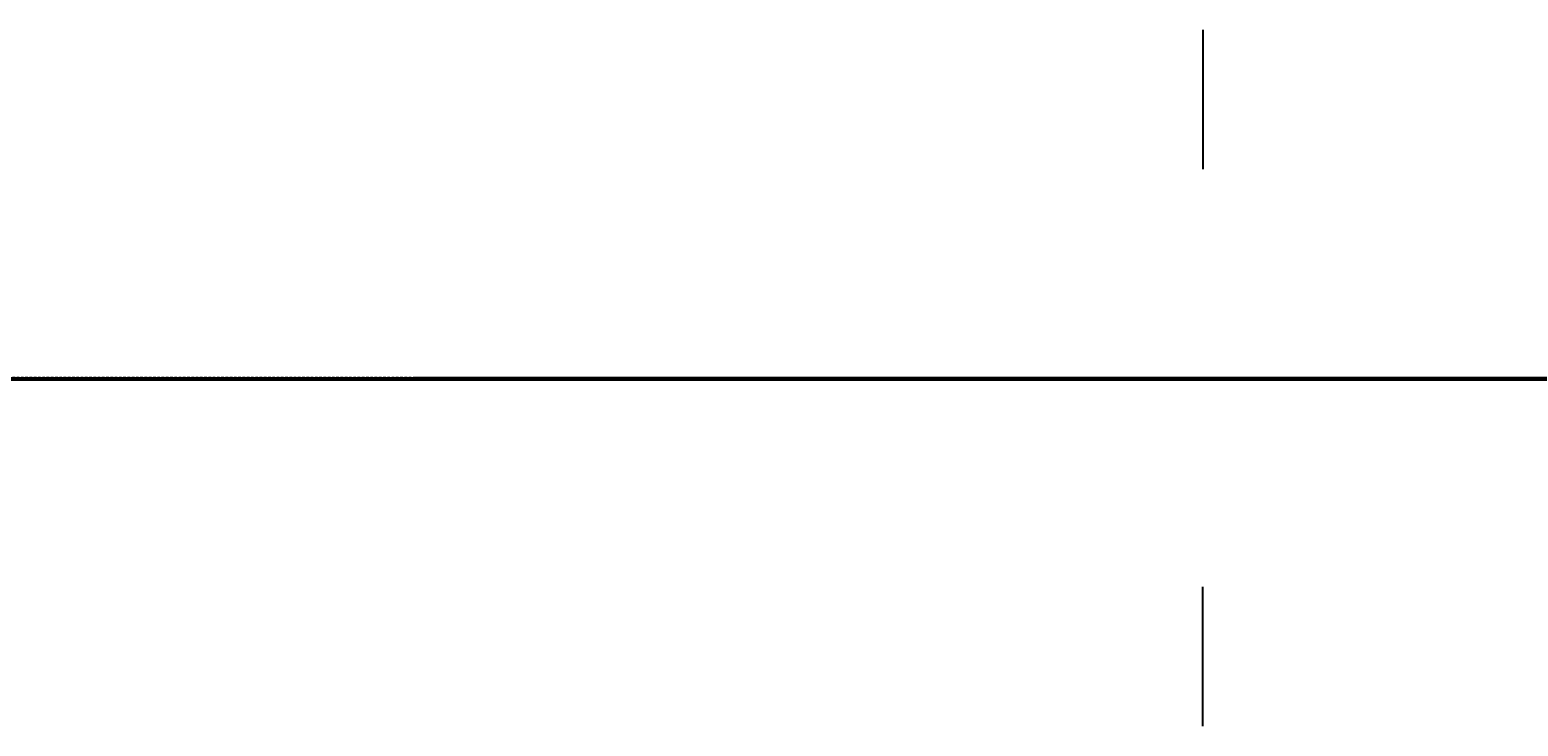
# Model space of a CAD drawing. Header units: millimetres. Extents: x -12354389001 to 271431, y -126469 to 48347.
# Tile 10 of 79: x -12348621644 to -12348264560, y -125932 to 41222. Entities that reach past the tile are written whole.
import ezdxf
from ezdxf.enums import TextEntityAlignment as Align

# ---------------------------------------------------------------- set-up
doc = ezdxf.new("R2010")
doc.units = ezdxf.units.MM
for name, pattern in [('1', [0]), ('11', [6, 5, -1]), ('12', [3, 1, -1, 0, -1]), ('4', [5, 3, -2]), ('BGS', [10, 0, 10])]:
    doc.linetypes.add(name, pattern=pattern)
doc.layers.get('0').update_dxf_attribs({"lineweight": 9})
doc.layers.add('00 opisy', color=7, linetype='Continuous', lineweight=25)
doc.layers.add('EBUPP', color=7, linetype='1', lineweight=30)
for name, color, linetype in [('EADOD', 7, 'Continuous'), ('EADTD', 7, 'Continuous'), ('EDZPD', 3, '1'), ('SDROK', 7, 'Continuous'), ('SDRPK', 7, '1'), ('SZNPM', 7, 'Continuous'), ('SZOPO', 7, 'BGS'), ('SZZPZ', 102, 'Continuous'), ('UCCOA', 6, 'Continuous'), ('UCCOO', 6, 'Continuous'), ('UCCPA', 6, '1'), ('UCCPOR', 6, '1'), ('UCCTO', 6, 'Continuous'), ('UEEOA', 1, 'Continuous'), ('UEEOO', 1, 'Continuous'), ('UEEPA', 1, '1'), ('UEEPON', 1, '1'), ('UEETO', 1, 'Continuous'), ('UGGPOR', 2, '1'), ('UKKOA', 7, 'Continuous'), ('UKKOO', 1, 'Continuous'), ('UKKPA', 1, '1'), ('UKKPB', 1, '1'), ('UKKTO', 1, 'Continuous'), ('UTTOA', 7, 'Continuous'), ('UTTOO', 2, 'Continuous'), ('UTTPA', 1, '1'), ('UTTPO', 1, '1'), ('UTTTO', 2, 'Continuous'), ('UWWOA', 5, 'Continuous'), ('UWWOO', 5, 'Continuous'), ('UWWPA', 5, '1'), ('UWWPO', 5, '4'), ('UWWTO', 5, 'Continuous'), ('WUKOS', 7, 'Continuous'), ('WUKPS', 7, '1'), ('ZAKRES', 2, '1')]:
    doc.layers.add(name, color=color, linetype=linetype)
doc.styles.get("Standard").update_dxf_attribs({"font": 'arial.ttf'})

# ---------------------------------------------------------------- blocks, each defined once
blk = doc.blocks.new('GRO')
blk.add_circle((0, 0), 0.09)
blk = doc.blocks.new('OSP')
for radius in [1, 0.072]:
    blk.add_circle((0, 0), radius)
blk = doc.blocks.new('DLI')
blk.add_circle((0, 0), 0.09)
for centre, start, end in [((0, 0.750093), 30.14144, 149.85856), ((-0.713298, 0.231779), 102.145781, 221.858708), ((0.713298, 0.231779), 318.141292, 77.854219), ((-0.440797, -0.606751), 174.149498, 293.852913), ((0.440797, -0.606751), 246.147087, 5.850502)]:
    blk.add_arc(centre, 0.75, start, end)
blk = doc.blocks.new('DIG')
for p, q in [((-0.6024, 0.1875), (-0.9874, 1.3242)), ((-0.9874, 1.3242), (-0.0078, 0.6309)), ((-0.0078, 0.6309), (0.9542, 1.3483)), ((0.9542, 1.3483), (0.5976, 0.2024)), ((-1.5645, -0.5299), (-0.6024, 0.1875)), ((0.5976, 0.2024), (1.5772, -0.4909)), ((0.3772, -0.5058), (0.0205, -1.6517)), ((1.5772, -0.4909), (0.3772, -0.5058)), ((-0.3645, -0.515), (-1.5645, -0.5299)), ((0.0205, -1.6517), (-0.3645, -0.515))]:
    blk.add_line(p, q)
blk.add_circle((0, 0), 0.09)
blk = doc.blocks.new('TRA')
for p, q in [((-5.5, 2.7539), (-5.5, 1.7539)), ((-4.5, 2.7539), (-4.5, 1.7539)), ((4.5, 2.7539), (4.5, 1.7539)), ((5.5, 2.7539), (5.5, 1.7539)), ((-0.5, -2.2461), (-0.5, -3.2461)), ((0.5, -2.2461), (0.5, -3.2461))]:
    blk.add_line(p, q)
blk = doc.blocks.new('WLZ')
blk.add_circle((0, 0), 0.4)
blk = doc.blocks.new('PNN')
for p, q in [((5.2, 0), (4.0686, 1.1314)), ((1.2, 0), (9.2, 0)), ((5.2, 0), (4.0686, -1.1314))]:
    blk.add_line(p, q)
blk = doc.blocks.new('SLS')
blk.add_circle((0, 0), 0.35)
blk = doc.blocks.new('LAT')
for p, q in [((0, 1.2), (0, 2)), ((-2, 0), (-1.2, 0)), ((1.2, 0), (2, 0)), ((0, -1.2), (0, -2))]:
    blk.add_line(p, q)
blk = doc.blocks.new('STE')
for p, q in [((-1, 0.5), (-1, -0.5)), ((1, 0.5), (1, -0.5)), ((-1, 0), (1, 0))]:
    blk.add_line(p, q)
blk = doc.blocks.new('KRA')
for p, q in [((-0.75, -0.3571), (-0.75, 0.3571)), ((-0.75, 0.3571), (0.75, 0.3571)), ((-0.25, -0.3571), (-0.25, 0.3571)), ((0.25, -0.3571), (0.25, 0.3571)), ((0.75, 0.3571), (0.75, -0.3571)), ((0.75, -0.3571), (-0.75, -0.3571))]:
    blk.add_line(p, q)
blk = doc.blocks.new('PLT')
for p, q in [((6, 0), (4.8686, 1.1314)), ((1.2, 0), (9.2, 0)), ((4.6, 0), (3.4686, -1.1314))]:
    blk.add_line(p, q)
blk = doc.blocks.new('WLD')
for p, q in [((0.75, 0.5), (-0.75, 0.5)), ((-0.75, 0.5), (-0.75, -0.5)), ((0.75, -0.5), (0.75, 0.5)), ((-0.75, -0.5), (0.75, -0.5))]:
    blk.add_line(p, q)
blk = doc.blocks.new('ZAS')
for p, q in [((0.25, 0.25), (-0.25, 0.25)), ((-0.25, 0.25), (-0.25, -0.25)), ((0.25, -0.25), (0.25, 0.25)), ((-0.25, -0.25), (0.25, -0.25))]:
    blk.add_line(p, q)
blk = doc.blocks.new('WSP')
blk.add_circle((0, 0), 0.09)
blk = doc.blocks.new('Wrocławska 82')
at = {"layer": 'EBUPP', "linetype": '1'}
for p, q in [((-295498.4, 34080.08), (-295492.56, 34096.33)), ((-295500.26, 34088.07), (-295507.76, 34090.98)), ((-295504.64, 34076.79), (-295500.26, 34088.07)), ((-295485.14, 34075.32), (-295498.4, 34080.08)), ((-295509.91, 34078.84), (-295504.64, 34076.79)), ((-295508.24, 34053.33), (-295504.62, 34063.02)), ((-295504.62, 34063.02), (-295486.59, 34056.27)), ((-295499.32, 34050.49), (-295504.09, 34037.76)), ((-295490.05, 34047.02), (-295499.32, 34050.49)), ((-295504.09, 34037.76), (-295500.73, 34036.5)), ((-295500.73, 34036.5), (-295503.97, 34027.85)), ((-295503.97, 34027.85), (-295507.19, 34029.06)), ((-295511.66, 34017.1), (-295502.24, 34013.57)), ((-295502.24, 34013.57), (-295505.78, 34004.13)), ((-295498.13, 33960.87), (-295494.46, 33970.88)), ((-295493.32, 33959.11), (-295498.13, 33960.87)), ((-295507.97, 33919.06), (-295493.32, 33959.11)), ((-295492.05, 33931.26), (-295497.91, 33915.22)), ((-295497.91, 33915.22), (-295492.85, 33913.37)), ((-295496.47, 33903.48), (-295516.58, 33910.83)), ((-295499.36, 33809.46), (-295479.54, 33863.94)), ((-295508.63, 33861.12), (-295497.35, 33856.96)), ((-295497.35, 33856.96), (-295499.94, 33849.94)), ((-295501.35, 33850.46), (-295508.33, 33831.53)), ((-295499.94, 33849.94), (-295501.35, 33850.46)), ((-295498.57, 33809.64), (-295498.72, 33809.23)), ((-295494.88, 33808.27), (-295498.57, 33809.64)), ((-295498.72, 33809.23), (-295499.36, 33809.46)), ((-295511.42, 33777.7), (-295435.98, 33750)), ((-295517.29, 33761.71), (-295485.4, 33750)), ((-295508.62, 33747.21), (-295504.17, 33744.78)), ((-295504.17, 33744.78), (-295506.41, 33740.67))]:
    blk.add_line(p, q, dxfattribs=at)
at = {"layer": 'EDZPD', "linetype": '1'}
for p, q in [((-295498.94, 34186.22), (-295505.9, 34167.69)), ((-295498.94, 34186.22), (-295479.51, 34183.77)), ((-295492.64, 34149.59), (-295500.98, 34127.69)), ((-295500.98, 34127.69), (-295507.42, 34110.54)), ((-295523.59, 33757.19), (-295504.54, 33750)), ((-295504.54, 33750), (-295471.7, 33737.6))]:
    blk.add_line(p, q, dxfattribs=at)
at = {"layer": 'SDROK'}
blk.add_line((-295496.6984, 34131.1933), (-295493.767, 34131.1933), dxfattribs=at)
at = {"layer": 'SDRPK', "linetype": '4'}
for p, q in [((-295501.79, 34195.62), (-295487.19, 34196.91)), ((-295502.37, 34182.86), (-295511.32, 34185.33)), ((-295494.32, 34184.93), (-295502.37, 34182.86)), ((-295496.75, 34087.29), (-295493.42, 34096.5)), ((-295498.74, 34084.48), (-295497.62, 34087.6)), ((-295497.62, 34087.6), (-295495.92, 34086.99)), ((-295498.1, 34084.78), (-295497.32, 34086.96)), ((-295497.32, 34086.96), (-295496.09, 34086.51)), ((-295496.87, 34084.34), (-295498.1, 34084.78)), ((-295497.04, 34083.87), (-295498.74, 34084.48)), ((-295499.46, 34080.27), (-295497.91, 34084.13)), ((-295499.46, 34079.68), (-295490.39, 34076.27)), ((-295503.51, 34078.6), (-295503.88, 34078.74)), ((-295504.45, 34076.72), (-295503.7, 34078.67)), ((-295504.27, 34076.65), (-295503.51, 34078.6)), ((-295504.64, 34076.79), (-295504.27, 34076.65)), ((-295506.49, 34069.57), (-295495.7, 34065.57)), ((-295495.7, 34065.57), (-295497.28, 34061.4)), ((-295505.15, 34063.95), (-295497.65, 34061.14)), ((-295497.89, 34060.5), (-295497.52, 34061.49)), ((-295497.52, 34061.49), (-295495.74, 34060.82)), ((-295497.71, 34060.99), (-295495.92, 34060.32)), ((-295498.95, 34049.5), (-295503.15, 34038.06)), ((-295489.67, 34045.97), (-295498.95, 34049.5)), ((-295503.15, 34038.06), (-295499.93, 34036.88)), ((-295499.93, 34036.88), (-295501.96, 34031.23)), ((-295501.2, 34030.93), (-295502.62, 34031.46)), ((-295501.79, 34030.64), (-295502.76, 34031.07)), ((-295502.33, 34027.92), (-295501.2, 34030.93)), ((-295495.28, 34028.69), (-295501.2, 34030.94)), ((-295502.56, 34028.58), (-295501.79, 34030.64)), ((-295502.56, 34028.58), (-295503.51, 34028.99)), ((-295503.74, 34028.45), (-295502.33, 34027.92)), ((-295502.35, 34027.77), (-295489.74, 34023.04)), ((-295497.78, 34025.21), (-295504.05, 34027.59)), ((-295497.42, 34023.73), (-295497.78, 34025.21)), ((-295499.37, 34018.58), (-295497.42, 34023.73)), ((-295500.51, 34011.43), (-295496.11, 34023.29)), ((-295506.28, 34000), (-295499.37, 34018.58)), ((-295510.81, 34017.44), (-295501.52, 34013.9)), ((-295501.52, 34013.9), (-295505.42, 34003.27)), ((-295504.73, 34000), (-295500.51, 34011.43)), ((-295508.6, 33989.51), (-295504.73, 34000)), ((-295494.88, 33971.62), (-295499.04, 33960.59)), ((-295499.04, 33960.59), (-295494.13, 33958.82)), ((-295480.17, 33865.18), (-295499.99, 33810.25)), ((-295508.86, 33862.03), (-295496.54, 33857.36)), ((-295496.54, 33857.36), (-295499.61, 33849.31)), ((-295500.95, 33849.85), (-295503.28, 33843.34)), ((-295499.61, 33849.31), (-295500.95, 33849.85)), ((-295503.89, 33843.57), (-295503.27, 33843.34)), ((-295503.58, 33843.45), (-295504.4, 33841.24)), ((-295503.27, 33843.34), (-295504.09, 33841.13)), ((-295504.09, 33841.13), (-295504.71, 33841.36)), ((-295504.09, 33841.13), (-295507.5, 33831.87)), ((-295489.43, 33750.7), (-295518.31, 33761.39))]:
    blk.add_line(p, q, dxfattribs=at)
at = {"layer": 'SDRPK', "linetype": '1'}
for p, q in [((-295494.18, 34182.36), (-295500.4, 34182.16)), ((-295500.4, 34182.16), (-295502.81, 34177.35)), ((-295502.81, 34177.35), (-295496.96, 34172.38)), ((-295497.38, 34171.28), (-295495.15, 34177.17)), ((-295506.4, 34167.32), (-295502.5, 34176.99)), ((-295498.17, 34173.36), (-295504.42, 34156.5)), ((-295501.98, 34158.88), (-295497.38, 34171.28)), ((-295490.33, 34169.83), (-295503.61, 34135.43)), ((-295508.21, 34142.44), (-295501.98, 34158.88)), ((-295504.42, 34156.5), (-295505.16, 34154.53)), ((-295503.61, 34135.43), (-295513.65, 34109.1)), ((-295499.8, 34111.55), (-295499.51, 34112.61)), ((-295499.51, 34112.61), (-295493.82, 34112.61)), ((-295501.1, 34112.41), (-295496.72, 34110.58)), ((-295501.88, 34110.6), (-295501.1, 34112.36)), ((-295497.52, 34108.64), (-295501.88, 34110.6)), ((-295496.72, 34110.58), (-295497.52, 34108.64)), ((-295503.51, 34078.6), (-295496.65, 34096.05)), ((-295496.65, 34096.05), (-295494.15, 34095.21)), ((-295518.11, 34081.51), (-295495.31, 34073.22)), ((-295502.4, 34069.6), (-295511.04, 34072.78)), ((-295489.27, 34064.76), (-295502.4, 34069.6)), ((-295502.33, 34027.92), (-295502.35, 34027.77)), ((-295504.05, 34027.59), (-295503.97, 34027.85)), ((-295503.17, 34000), (-295499.89, 34008.72)), ((-295493.35, 34005.95), (-295499.89, 34008.72)), ((-295497.96, 34005.1), (-295498.42, 34003.8)), ((-295496.49, 34004.58), (-295497.96, 34005.1)), ((-295496.95, 34003.28), (-295496.49, 34004.58)), ((-295498.42, 34003.8), (-295496.95, 34003.28)), ((-295503.18, 33999.99), (-295503.17, 34000)), ((-295496.61, 33997.17), (-295503.18, 33999.99)), ((-295495.57, 34000), (-295500.78, 33985.74)), ((-295500.78, 33985.74), (-295509.14, 33962.95)), ((-295503.66, 33961.47), (-295498.55, 33976.67)), ((-295498.68, 33956.25), (-295504.71, 33939.39)), ((-295494.85, 33954.93), (-295498.67, 33956.24)), ((-295504.71, 33939.39), (-295501.06, 33938.02)), ((-295497.13, 33902.9), (-295505.49, 33906.02)), ((-295509.04, 33904.16), (-295500.96, 33901.11)), ((-295503.79, 33878.11), (-295500.71, 33876.99)), ((-295500.71, 33876.99), (-295480.39, 33869.54)), ((-295501.18, 33804.82), (-295501.5, 33803.81)), ((-295501.5, 33803.81), (-295505.2, 33793.4)), ((-295472.06, 33792.9), (-295501.5, 33803.81)), ((-295501.66, 33717.66), (-295495.03, 33738.82))]:
    blk.add_line(p, q, dxfattribs=at)
at = {"layer": 'SDRPK', "linetype": '11'}
blk.add_line((-295501.8, 33938.23), (-295508.49, 33919.82), dxfattribs=at)
at = {"layer": 'SDRPK', "linetype": '12'}
for p, q in [((-295497.03, 33915.72), (-295491.74, 33930.45)), ((-295491.94, 33913.7), (-295497.03, 33915.72))]:
    blk.add_line(p, q, dxfattribs=at)
at = {"layer": 'SDRPK', "linetype": '1'}
for centre, radius, start, end in [((-295494.8892, 33973.4583), 4.87, 74.89399, 138.73893), ((-295500.9827, 33960.7993), 2.76, 165.93532, 233.87218), ((-295495.9467, 33965.3413), 9.5, 225.46063, 253.34173), ((-295507.3098, 33932.7509), 7.13, 68.6155, 138.01911), ((-295495.3636, 33906.8095), 4.29, 245.68466, 335.49386), ((-295505.0325, 33893.2077), 8.89, 348.85972, 62.73555), ((-295503.744, 33892.7498), 7.54, 269.57461, 350.38178), ((-295504.9068, 33893.4762), 8.34, 253.25224, 277.62587), ((-295505.6395, 33872.8348), 5.59, 70.67958, 152.1062)]:
    blk.add_arc(centre, radius, start, end, dxfattribs=at)
at = {"layer": 'SZOPO', "linetype": 'BGS'}
for p, q in [((-295484.67, 34170.45), (-295507.18, 34110.56)), ((-295504.7, 34062.8), (-295508.29, 34063.93)), ((-295539.3, 33887.54), (-295479.54, 33863.94)), ((-295510.66, 33793.02), (-295503.92, 33811.32)), ((-295503.92, 33811.32), (-295499.28, 33809.69)), ((-295523.79, 33757.49), (-295502.71, 33750)), ((-295502.71, 33750), (-295351.53, 33696.25))]:
    blk.add_line(p, q, dxfattribs=at)
at = {"layer": 'UCCOO'}
for p, q in [((-295501.04, 34003.91), (-295498.0808, 34006.04)), ((-295498.0808, 34006.04), (-295491.762, 34006.04))]:
    blk.add_line(p, q, dxfattribs=at)
at = {"layer": 'UCCPOR', "linetype": '1'}
for p, q in [((-295503.25, 34080.36), (-295477.59, 34070.42)), ((-295492.37, 34029.1), (-295502.08, 34032.88)), ((-295502.39, 34032.12), (-295492.65, 34028.34)), ((-295498.79, 34008.81), (-295493.36, 34023.73)), ((-295494.66, 34022.8), (-295502.95, 34000)), ((-295499.2, 34007.61), (-295498.79, 34008.81)), ((-295499.38, 34007.09), (-295499.2, 34007.61)), ((-295501.82, 34000), (-295499.38, 34007.09)), ((-295502.95, 34000), (-295502.99, 33999.9)), ((-295501.84, 33999.94), (-295501.82, 34000)), ((-295507.17, 33988.43), (-295502.99, 33999.9)), ((-295501.84, 33999.94), (-295507.12, 33985.76)), ((-295491.51, 33870.48), (-295515.64, 33879.57)), ((-295515.16, 33878.42), (-295490.8, 33869.21))]:
    blk.add_line(p, q, dxfattribs=at)
at = {"layer": 'UCCTO'}
for p, q in [((-295501.04, 34003.91), (-295499.817, 34001.1556)), ((-295499.817, 34001.1556), (-295491.457, 34001.1556)), ((-295511.6478, 33972.2694), (-295503.6679, 33972.2694))]:
    blk.add_line(p, q, dxfattribs=at)
at = {"layer": 'UEEPON', "linetype": '1'}
for p, q in [((-295509.33, 34189.08), (-295504.28, 34187.96)), ((-295504.28, 34187.96), (-295501.53, 34187.36)), ((-295501.53, 34187.36), (-295495.79, 34186.08)), ((-295497.92, 34174.47), (-295494.13, 34187.14)), ((-295500.75, 34165.38), (-295497.92, 34174.47)), ((-295509.06, 34173.95), (-295500.35, 34170.47)), ((-295507.24, 34173.67), (-295504.6, 34172.72)), ((-295504.6, 34172.72), (-295496.6, 34169.85)), ((-295500.73, 34169.56), (-295505.33, 34171.54)), ((-295500.35, 34170.47), (-295500.44, 34167.95)), ((-295496.6, 34169.85), (-295489.34, 34167.1)), ((-295500.44, 34167.95), (-295500.73, 34169.56)), ((-295506.93, 34151.13), (-295500.44, 34167.95)), ((-295502.22, 34160.82), (-295500.75, 34165.38)), ((-295503.09, 34158.14), (-295502.22, 34160.82)), ((-295503.9, 34155.61), (-295503.09, 34158.14)), ((-295507.08, 34147.13), (-295503.9, 34155.61)), ((-295497.59, 34140.27), (-295492.18, 34153.65)), ((-295497.66, 34140.08), (-295497.59, 34140.27)), ((-295498.73, 34137.16), (-295497.66, 34140.08)), ((-295501.86, 34128.54), (-295498.73, 34137.16)), ((-295506.28, 34116.68), (-295501.86, 34128.54)), ((-295504.24, 34076.49), (-295510.44, 34078.81)), ((-295484.4, 34069.93), (-295504.24, 34076.49)), ((-295502.2, 34036.99), (-295501.73, 34038)), ((-295501.73, 34038), (-295495.71, 34035.75)), ((-295496.44, 33999.76), (-295498.44, 33994.72)), ((-295498.44, 33994.72), (-295501.65, 33986.63)), ((-295506.26, 33988.32), (-295501.65, 33986.63)), ((-295501.65, 33986.63), (-295505.52, 33976.88)), ((-295501.65, 33986.63), (-295496.2, 33984.64)), ((-295505.52, 33976.88), (-295504.04, 33976.58)), ((-295504.04, 33976.58), (-295489.64, 33971.28)), ((-295516.04, 33896.64), (-295500.87, 33891.85)), ((-295500.87, 33891.85), (-295491.84, 33886.99)), ((-295500.21, 33887.08), (-295498.87, 33888.14)), ((-295498.87, 33888.14), (-295493.19, 33886.08)), ((-295510.22, 33875.12), (-295494.66, 33869.71)), ((-295492.3, 33856.03), (-295509.4, 33862.5)), ((-295505.52, 33837.19), (-295502.88, 33836.22)), ((-295502.88, 33836.22), (-295502.38, 33836.03)), ((-295502.38, 33836.03), (-295514.95, 33801.94)), ((-295492.46, 33835.32), (-295498.77, 33817.88)), ((-295498.77, 33817.88), (-295501.72, 33810.31)), ((-295501.72, 33810.31), (-295502.67, 33807.74)), ((-295502.91, 33807.68), (-295501.29, 33808.08)), ((-295501.06, 33807.79), (-295488.88, 33802.99)), ((-295502.67, 33807.74), (-295511.75, 33783.25)), ((-295506.36, 33752.57), (-295498.91, 33750)), ((-295475.01, 33741.75), (-295498.91, 33750)), ((-295513.85, 33739.43), (-295504.66, 33734.13)), ((-295504.66, 33734.13), (-295506.78, 33728.98))]:
    blk.add_line(p, q, dxfattribs=at)
for centre, radius, start, end in [((-295504.3767, 33974.2239), 2.38, 81.86768, 161.98448), ((-295504.5366, 33894.4197), 8.52, 261.20002, 300.51819)]:
    blk.add_arc(centre, radius, start, end, dxfattribs=at)
at = {"layer": 'UEETO'}
for p, q in [((-295502.2, 34036.99), (-295502.1549, 34037.9398)), ((-295502.1549, 34037.9398), (-295493.035, 34037.9398))]:
    blk.add_line(p, q, dxfattribs=at)
at = {"layer": 'UGGPOR', "linetype": '1'}
for p, q in [((-295498.11, 34164.54), (-295494.53, 34175.91)), ((-295503.34, 34150.53), (-295498.11, 34164.54)), ((-295506.73, 34123.31), (-295496.08, 34152.15)), ((-295507.81, 34138.71), (-295503.34, 34150.53))]:
    blk.add_line(p, q, dxfattribs=at)
at = {"layer": 'UKKOA'}
for p, q in [((-295500.65, 34146.93), (-295501.9731, 34144.44)), ((-295508.2267, 34144.44), (-295501.9731, 34144.44)), ((-295497.5651, 34113.9034), (-295491.3114, 34113.9034)), ((-295502.96, 34079.1), (-295504.2191, 34073.832)), ((-295510.5379, 34073.832), (-295504.2191, 34073.832)), ((-295499.8506, 34069.9395), (-295493.5317, 34069.9395)), ((-295500.9958, 34032.1141), (-295494.677, 34032.1141)), ((-295502.33, 34002.67), (-295507.1516, 34000.5848)), ((-295511.0168, 33925.7686), (-295504.7631, 33925.7686)), ((-295502.11, 33838.54), (-295501.4367, 33836.5407)), ((-295501.4367, 33836.5407), (-295495.2482, 33836.5407)), ((-295505.75, 33827.88), (-295504.2573, 33827.7817)), ((-295504.2573, 33827.7817), (-295498.2642, 33827.7817)), ((-295508.7304, 33815.4146), (-295502.4767, 33815.4146)), ((-295504.49, 33784.16), (-295503.3733, 33784.8777)), ((-295503.3733, 33784.8777), (-295496.9893, 33784.8777))]:
    blk.add_line(p, q, dxfattribs=at)
at = {"layer": 'UKKPB', "linetype": '1'}
for p, q in [((-295497.94, 34164.49), (-295506.4, 34167.32)), ((-295496.32, 34163.94), (-295497.94, 34164.49)), ((-295500.64, 34147.23), (-295496.41, 34159.4)), ((-295504.37, 34152.11), (-295504.97, 34153.33)), ((-295500.94, 34146.97), (-295504.03, 34151.63)), ((-295511.09, 34150.9), (-295500.94, 34146.97)), ((-295502.46, 34148.22), (-295505.29, 34150.58)), ((-295500.94, 34146.97), (-295502.46, 34148.22)), ((-295508.79, 34125.79), (-295500.9, 34146.74)), ((-295500.09, 34086.15), (-295495.73, 34097.78)), ((-295500.41, 34085.39), (-295500.09, 34086.15)), ((-295500.75, 34084.57), (-295500.41, 34085.39)), ((-295500.95, 34084.06), (-295500.75, 34084.57)), ((-295501.06, 34083.81), (-295500.95, 34084.06)), ((-295502.88, 34079.41), (-295501.06, 34083.81)), ((-295499.38, 34079.86), (-295498.4, 34080.08)), ((-295502.67, 34079.1), (-295499.99, 34079.72)), ((-295502.66, 34079.25), (-295502.88, 34079.41)), ((-295502.7, 34078.96), (-295502.66, 34079.25)), ((-295497.44, 34077.15), (-295502.7, 34078.96)), ((-295497.26, 34077.09), (-295497.44, 34077.15)), ((-295496.93, 34076.98), (-295497.26, 34077.09)), ((-295495.64, 34076.54), (-295496.93, 34076.98)), ((-295496.73, 34018.77), (-295493.69, 34027.35)), ((-295497.96, 34015.29), (-295496.73, 34018.77)), ((-295498.79, 34012.93), (-295497.96, 34015.29)), ((-295503.6, 34000), (-295498.79, 34012.93)), ((-295503.62, 33999.96), (-295504.78, 33997.02)), ((-295503.62, 33999.96), (-295503.6, 34000)), ((-295504.78, 33997.02), (-295504.98, 33996.51)), ((-295504.98, 33996.51), (-295509.09, 33986.16)), ((-295508.91, 33985.73), (-295498.03, 33981.76)), ((-295498.03, 33981.76), (-295494.56, 33980.5)), ((-295507.23, 33880.19), (-295494.3, 33874.76)), ((-295494.3, 33856.89), (-295501.99, 33838.82)), ((-295502.21, 33838.26), (-295505.65, 33828.16)), ((-295505.47, 33827.78), (-295494.22, 33823.6)), ((-295502.75, 33789.56), (-295503.52, 33787.19)), ((-295503.52, 33787.19), (-295503.68, 33786.67)), ((-295503.68, 33786.67), (-295504.4, 33784.45)), ((-295504.7, 33783.95), (-295506.69, 33782.1)), ((-295504.23, 33784.01), (-295491.19, 33779.24))]:
    blk.add_line(p, q, dxfattribs=at)
at = {"layer": 'UKKTO'}
for p, q in [((-295499.9985, 34114.0034), (-295491.2043, 34114.0034)), ((-295502.96, 34079.1), (-295503.0148, 34075.4518)), ((-295503.0148, 34075.4518), (-295494.7635, 34075.4518)), ((-295501.7302, 34070.3395), (-295493.4246, 34070.3395)), ((-295503.2194, 34032.0303), (-295494.0995, 34032.0303)), ((-295502.33, 34002.67), (-295506.8866, 34000.6487)), ((-295511.2891, 33925.623), (-295503.0377, 33925.623)), ((-295512.8215, 33921.2769), (-295504.5158, 33921.2769)), ((-295502.11, 33838.54), (-295501.9997, 33835.4881)), ((-295501.9997, 33835.4881), (-295492.9883, 33835.4881)), ((-295505.75, 33827.88), (-295504.2804, 33828.5064)), ((-295504.2804, 33828.5064), (-295495.2148, 33828.5064)), ((-295508.9178, 33815.5567), (-295499.9064, 33815.5567)), ((-295504.49, 33784.16), (-295503.8929, 33784.4453)), ((-295503.8929, 33784.4453), (-295494.6101, 33784.4453))]:
    blk.add_line(p, q, dxfattribs=at)
at = {"layer": 'UTTPO', "linetype": '1'}
for p, q in [((-295510.62, 34170.6), (-295503.37, 34169.1)), ((-295503.37, 34169.1), (-295496.23, 34168.02)), ((-295499.16, 34030.52), (-295497.48, 34036.91)), ((-295493.4, 34035.67), (-295497.48, 34036.91)), ((-295501.39, 34025.69), (-295499.16, 34030.52)), ((-295504.73, 34027.44), (-295504.5, 34028.05)), ((-295496.29, 34027.25), (-295497.45, 34024.67)), ((-295504.92, 34026.98), (-295509.22, 34017.42)), ((-295504.39, 34026.93), (-295504.17, 34026.84)), ((-295506.02, 34022.87), (-295504.55, 34026.83)), ((-295501.39, 34025.69), (-295504.17, 34026.84)), ((-295497.45, 34024.67), (-295501.39, 34025.69)), ((-295504.66, 34022.36), (-295506.02, 34022.87)), ((-295503.25, 34021.84), (-295504.66, 34022.36)), ((-295494.09, 34018.41), (-295503.25, 34021.84)), ((-295494.09, 34018.41), (-295499.67, 34003.21)), ((-295509.22, 34017.42), (-295501.21, 34014.43)), ((-295501.21, 34014.43), (-295503.01, 34009.64)), ((-295505.14, 34003.86), (-295503.01, 34009.64)), ((-295503.01, 34009.64), (-295486.18, 34003.52)), ((-295499.67, 34003.21), (-295500.88, 34000)), ((-295500.88, 34000), (-295501.84, 33997.47)), ((-295490.19, 33992.79), (-295507.36, 33999.67)), ((-295501.84, 33997.47), (-295502.37, 33996.06)), ((-295502.37, 33996.06), (-295505.18, 33988.59)), ((-295505.81, 33988.85), (-295504.47, 33988.24)), ((-295513.29, 33876.5), (-295502.53, 33872.43)), ((-295502.53, 33872.43), (-295499.7, 33866.97)), ((-295494.68, 33869.26), (-295502.53, 33872.43)), ((-295498.5, 33866.4), (-295494.68, 33869.26)), ((-295499.7, 33866.97), (-295498.5, 33866.4)), ((-295488.67, 33866.97), (-295497.45, 33838.04)), ((-295497.45, 33838.04), (-295504.9, 33840.83)), ((-295497.45, 33838.04), (-295491.93, 33836.2)), ((-295491.93, 33836.2), (-295502.04, 33809.28)), ((-295502.04, 33809.28), (-295466.08, 33796.16))]:
    blk.add_line(p, q, dxfattribs=at)
at = {"layer": 'UTTTO'}
for p, q in [((-295501.2053, 34026.9455), (-295498.2554, 34034.4186)), ((-295504.5, 34028.05), (-295501.2053, 34026.9455)), ((-295504.82, 34027.21), (-295505.0176, 34023.4087)), ((-295505.0176, 34023.4087), (-295496.712, 34023.4087))]:
    blk.add_line(p, q, dxfattribs=at)
at = {"layer": 'UWWPO', "linetype": '1'}
for p, q in [((-295498.34, 34177.29), (-295494.59, 34187.79)), ((-295499.76, 34173.31), (-295498.34, 34177.29)), ((-295499.99, 34172.71), (-295499.76, 34173.31)), ((-295505.93, 34157.22), (-295499.99, 34172.71)), ((-295489.15, 34151.38), (-295500.28, 34121.76)), ((-295500.28, 34121.76), (-295500.57, 34120.98)), ((-295500.57, 34120.98), (-295500.85, 34120.25)), ((-295500.85, 34120.25), (-295500.96, 34119.95)), ((-295500.96, 34119.95), (-295504.9, 34109.46)), ((-295501.73, 34102.04), (-295504.9, 34109.46)), ((-295500.97, 34100.26), (-295501.73, 34102.04)), ((-295500.84, 34099.95), (-295500.97, 34100.26)), ((-295500.53, 34099.23), (-295500.84, 34099.95)), ((-295499.23, 34096.21), (-295500.53, 34099.23)), ((-295501.82, 34088.67), (-295499.23, 34096.21)), ((-295500.93, 34035.94), (-295485.42, 34030.45)), ((-295494.13, 33975.27), (-295501.42, 33955.76)), ((-295501.42, 33955.76), (-295503.2, 33951.3)), ((-295503.2, 33951.3), (-295503.91, 33949.5)), ((-295503.91, 33949.5), (-295505.61, 33945.2)), ((-295499.29, 33942.8), (-295505.61, 33945.2)), ((-295514.58, 33877.42), (-295501.01, 33872.43)), ((-295501.01, 33872.43), (-295491.68, 33869.09)), ((-295494.42, 33861.62), (-295506.83, 33827.79)), ((-295503.25, 33803.61), (-295507.6, 33808.86))]:
    blk.add_line(p, q, dxfattribs=at)
at = {"layer": 'UWWTO'}
for p, q in [((-295510.4142, 33812.589), (-295502.2171, 33812.589)), ((-295503.09, 33803.54), (-295505.3688, 33802.2591))]:
    blk.add_line(p, q, dxfattribs=at)
at = {"layer": 'WUKPS', "linetype": '1'}
for p, q in [((-295505.39, 34167.1), (-295501.36, 34166.68)), ((-295502.98, 34165.47), (-295505.39, 34167.1)), ((-295504.9, 34167.05), (-295504.92, 34166.79)), ((-295503.9, 34166.95), (-295503.94, 34166.55)), ((-295502.91, 34166.84), (-295503.04, 34165.51)), ((-295501.36, 34166.68), (-295506.14, 34154.9)), ((-295501.91, 34165.34), (-295503.01, 34165.79)), ((-295506.15, 34158.03), (-295502.98, 34165.47)), ((-295502.28, 34164.42), (-295503.26, 34164.81)), ((-295502.66, 34163.49), (-295503.15, 34163.69)), ((-295503.03, 34162.56), (-295504.04, 34162.97)), ((-295503.41, 34161.64), (-295503.92, 34161.84)), ((-295503.78, 34160.71), (-295504.83, 34161.13)), ((-295504.16, 34159.78), (-295504.69, 34160)), ((-295504.54, 34158.86), (-295505.61, 34159.29)), ((-295504.91, 34157.93), (-295505.46, 34158.15)), ((-295496.47, 34098.75), (-295502.11, 34096.92)), ((-295498.37, 34098.14), (-295498.1, 34097.31)), ((-295501.38, 34096.3), (-295495.51, 34098.11)), ((-295500.28, 34097.52), (-295500.15, 34097.12)), ((-295502.11, 34096.92), (-295504.9, 34089.87)), ((-295502.14, 34096.86), (-295501.02, 34096.41)), ((-295504.45, 34089.69), (-295501.38, 34096.3)), ((-295496.65, 34096.05), (-295500.75, 34088.26)), ((-295496.88, 34095.61), (-295496.83, 34095.58)), ((-295502.87, 34095), (-295502.5, 34094.85)), ((-295497.35, 34094.72), (-295497.28, 34094.68)), ((-295497.81, 34093.84), (-295497.57, 34093.71)), ((-295503.61, 34093.14), (-295502.97, 34092.88)), ((-295498.28, 34092.95), (-295498.11, 34092.86)), ((-295498.74, 34092.07), (-295498.31, 34091.84)), ((-295504.34, 34091.28), (-295504.08, 34091.17)), ((-295499.21, 34091.18), (-295498.94, 34091.04)), ((-295499.67, 34090.3), (-295499.04, 34089.96)), ((-295500.14, 34089.41), (-295499.78, 34089.22)), ((-295500.61, 34088.53), (-295499.78, 34088.09)), ((-295502.55, 33808.16), (-295507.9, 33794.53)), ((-295477.65, 33798.28), (-295502.55, 33808.16)), ((-295499.13, 33806.81), (-295500.03, 33804.55)), ((-295497.27, 33806.07), (-295497.71, 33804.96)), ((-295501.18, 33804.82), (-295493.25, 33802)), ((-295504.13, 33804.14), (-295502.95, 33803.67)), ((-295504.86, 33802.27), (-295502.45, 33801.32)), ((-295505.59, 33800.41), (-295504.35, 33799.93)), ((-295506.32, 33798.55), (-295503.77, 33797.55))]:
    blk.add_line(p, q, dxfattribs=at)
at = {"layer": 'ZAKRES', "linetype": '1'}
for p, q in [((-295512.46, 34097.01), (-295483.52, 34173.11)), ((-295473.25, 33738.19), (-295523.72, 33757.23))]:
    blk.add_line(p, q, dxfattribs=at)
at = {"layer": 'EADOD'}
for p in [(-295498.94, 34186.22), (-295500.98, 34127.69)]:
    blk.add_blockref('GRO', p, dxfattribs=at)
at = {"layer": 'SZNPM'}
blk.add_blockref('OSP', (-295499.11, 34183.61), dxfattribs=at)
at = {"layer": 'SZZPZ'}
for name, p in [('TRA', (-295507.62, 34178.28)), ('TRA', (-295496.93, 34122.12)), ('TRA', (-295499.78, 34114.72)), ('DLI', (-295503.98, 34109.9)), ('DLI', (-295498.98, 34105.55)), ('TRA', (-295504.05, 34103.92)), ('TRA', (-295506.22, 34093.77)), ('DLI', (-295501.63, 34065.26)), ('TRA', (-295496.76, 34042.04)), ('DIG', (-295495.44, 34039.76)), ('DIG', (-295502.23, 34020.59)), ('DLI', (-295495.59, 34009.95)), ('DLI', (-295497.41, 34004.25)), ('DLI', (-295499.57, 33997.47)), ('DLI', (-295501.69, 33992.43)), ('DLI', (-295504.06, 33986.98)), ('DLI', (-295506.02, 33981.03)), ('TRA', (-295498.65, 33966.41)), ('DLI', (-295501.12, 33965.65)), ('TRA', (-295507.2, 33932.75)), ('DLI', (-295504.38, 33899.28)), ('DLI', (-295500.54, 33898.12)), ('DLI', (-295498.58, 33893.58)), ('TRA', (-295506.55, 33892.03)), ('DLI', (-295500.22, 33888.71)), ('DLI', (-295505.2, 33887.3)), ('DLI', (-295503.07, 33876.1)), ('DLI', (-295498.02, 33874.54)), ('DLI', (-295502.66, 33868.67)), ('TRA', (-295507.78, 33866.68)), ('TRA', (-295496.08, 33864.19)), ('DLI', (-295500.05, 33863.55)), ('DLI', (-295496.24, 33849.39)), ('TRA', (-295497.21, 33839.29)), ('DLI', (-295504.82, 33825.99)), ('TRA', (-295502.28, 33819.63)), ('DLI', (-295504.58, 33737.99)), ('TRA', (-295496.49, 33719.38))]:
    blk.add_blockref(name, p, dxfattribs=at)
at = {"layer": 'UCCPA'}
for p in [(-295501.05, 34003.91), (-295501.04, 34003.91)]:
    blk.add_blockref('WLZ', p, dxfattribs=at)
at = {"layer": 'UEEOO'}
for p, rotation in [((-295498.29, 34172.52), 14.509989), ((-295498.29, 34172.52), 248.109999), ((-295507.83, 34148.29), 69.709993)]:
    blk.add_blockref('PNN', p, dxfattribs=dict(at, rotation=rotation))
at = {"layer": 'UEEPA'}
for name, p, rotation in [('LAT', (-295498.29, 34172.52), 89.99999900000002), ('STE', (-295502.2, 34036.99), 341.4), ('LAT', (-295506.61, 33752.57), 299.52)]:
    blk.add_blockref(name, p, dxfattribs=dict(at, rotation=rotation))
for p in [(-295498.29, 34172.52), (-295501.29, 33808.08), (-295502.91, 33807.68)]:
    blk.add_blockref('SLS', p, dxfattribs=at)
at = {"layer": 'UKKPA'}
for p in [(-295505.03, 34153.62), (-295500.65, 34146.93), (-295502.33, 34002.67), (-295504.49, 33784.16)]:
    blk.add_blockref('WLZ', p, dxfattribs=at)
for name, p, rotation in [('KRA', (-295504.15, 34151.99), 68.090009), ('KRA', (-295498.54, 34149.93), 68.090009), ('KRA', (-295499.69, 34079.77), 245.649997), ('WLZ', (-295502.96, 34079.1), 69.6), ('KRA', (-295504.79, 33940.15), 69.24999400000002), ('WLZ', (-295502.11, 33838.54), 67.909993), ('KRA', (-295502.91, 33789.88), 340.1599990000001)]:
    blk.add_blockref(name, p, dxfattribs=dict(at, rotation=rotation))
at = {"layer": 'UTTOO', "rotation": 36.42000699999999}
blk.add_blockref('PLT', (-295505.03, 34168.01), dxfattribs=at)
at = {"layer": 'UTTPA'}
blk.add_blockref('SLS', (-295505.03, 34168.01), dxfattribs=at)
for name, p, rotation in [('STE', (-295504.5, 34028.05), 339.3), ('WLD', (-295504.82, 34027.21), 337.61)]:
    blk.add_blockref(name, p, dxfattribs=dict(at, rotation=rotation))
at = {"layer": 'UWWPA', "rotation": 338.0500000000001}
blk.add_blockref('ZAS', (-295503.09, 33803.54), dxfattribs=at)
at = {"layer": 'WUKOS'}
for p in [(-295503.18, 34165.33), (-295504.45, 34152.8), (-295504.1, 34151.98), (-295501.2, 34150.85), (-295498.54, 34149.96), (-295497.54, 34149.57), (-295496.71, 34137.16), (-295498.55, 34105.61), (-295502.28, 34096.94), (-295500.25, 34089.68), (-295499.27, 34089.03), (-295500.13, 34088.06), (-295498.92, 34084.35), (-295499.68, 34079.71), (-295504.33, 34076.4), (-295501.55, 34065.2), (-295504.7, 34063.31), (-295497.51, 34061.64), (-295498.97, 34049.83), (-295500.46, 34036.67), (-295501.77, 34031.3), (-295501.93, 34030.56), (-295504.74, 34027.17), (-295501.93, 34013.72), (-295498.61, 33977.01), (-295504.04, 33961.21), (-295498.47, 33960.78), (-295498.95, 33956.08), (-295504.74, 33940.02), (-295501.22, 33937.91), (-295500.8, 33901.2), (-295497.6, 33898.53), (-295503.91, 33884.84), (-295503.59, 33878.24), (-295499.71, 33863.59), (-295496.98, 33857.18), (-295499.72, 33849.75), (-295497.31, 33836.69), (-295503.82, 33811.87), (-295501.87, 33808.57), (-295501.14, 33804.01), (-295505.02, 33793.4), (-295502.91, 33789.89), (-295501.58, 33737.98), (-295498.07, 33733.86)]:
    blk.add_blockref('WSP', p, dxfattribs=at)
at = {"layer": 'EADTD', "oblique": 15}
for s, rotation, p in [('5', 159.48, (-295497.12, 34056.45)), ('46', 339.92, (-295507.5, 33910.77)), ('12', 159.78, (-295503.01, 33855.79))]:
    blk.add_text(s, height=2.5, rotation=rotation, dxfattribs=at).set_placement(p, align=Align.TOP_LEFT)
at = {"layer": 'SDROK', "oblique": 15}
for s, p in [('bet.', (-295500.08, 34180.06)), ('schron', (-295499.51, 34113.24))]:
    blk.add_text(s, height=1.5, dxfattribs=at).set_placement(p)
for s, rotation, p in [('ch.asf', 68.88999, (-295502.59, 34129.8)), ('bet.', 340.24, (-295498.51, 34075.28)), ('j.asf.', 340.02, (-295499.3, 34070.93)), ('bet.', 339.62, (-295501.06, 34067.75)), ('bet.', 339.44, (-295499.42, 34028.06)), ('bet.', 69.72999, (-295503.02, 34005.19)), ('bet', 69.51001, (-295498.17, 34000.23)), ('j.asf.', 71.42, (-295503.76, 33967.53)), ('bet.', 70.33001, (-295500.14, 33945.46)), ('asf.', 339.3, (-295506.21, 33904.28))]:
    blk.add_text(s, height=1.5, rotation=rotation, dxfattribs=at).set_placement(p)
blk.add_text('bet.', height=1.5, dxfattribs=at).set_placement((-295493.23, 34133.19), align=Align.TOP_RIGHT)
at = {"layer": 'SZNPM', "oblique": 15}
for s, p in [('%%U1231.21', (-295503.9, 34184.59)), ('%%U1231.23', (-295511.38, 34169.65))]:
    blk.add_text(s, height=1.8, dxfattribs=at).set_placement(p)
at = {"layer": 'UCCOA', "oblique": 15}
blk.add_text('c', height=1.8, dxfattribs=at).set_placement((-295500.35, 34003.41))
at = {"layer": 'UCCOO', "oblique": 15}
for s, rotation, p in [('co', 338.8, (-295497.02, 34030.11)), ('c.o', 339.36, (-295505.57, 33874.98))]:
    blk.add_text(s, height=1.8, rotation=rotation, dxfattribs=at).set_placement(p)
for s, p in [('218.03', (-295497.92, 34006.64)), ('216.27', (-295498.16, 34005.31)), ('216.12', (-295511.62, 33971.42))]:
    blk.add_text(s, height=1.8, dxfattribs=at).set_placement(p)
blk.add_text('217.54', height=1.8, dxfattribs=at).set_placement((-295511.4, 33973.7), align=Align.TOP_LEFT)
at = {"layer": 'UCCTO', "oblique": 15}
for s, rotation, p in [('1-1.2/5', 339.00715, (-295497.7, 34079.17)), ('1-1.2/6', 339.66309, (-295498.94, 34031.63)), ('1-1.1/16', 338.94409, (-295502.46, 33875.6))]:
    blk.add_text(s, height=1.5, rotation=rotation, dxfattribs=at).set_placement(p, align=Align.TOP_LEFT)
blk.add_text('921c-4-4', height=1.5, dxfattribs=at).set_placement((-295499.68, 34003.16), align=Align.TOP_LEFT)
blk.add_text('971a-2-1', height=1.5, dxfattribs=at).set_placement((-295511.51, 33972.77))
at = {"layer": 'UEEOA', "oblique": 15}
blk.add_text('e', height=1.8, dxfattribs=at).set_placement((-295502.62, 34039.43), align=Align.TOP_LEFT)
at = {"layer": 'UEEOO', "oblique": 15}
for s, rotation, p in [('eNA', 347.52, (-295503.97, 34188.99)), ('eNA', 340.26, (-295507.11, 34174.82)), ('eWA', 338.18, (-295507.86, 34173.84)), ('2eSA', 336.68, (-295508.61, 34172.75)), ('eNA', 72.10001, (-295501.34, 34163.29)), ('eWA', 69.99, (-295498.88, 34139.96)), ('eNA', 68.34999, (-295500.07, 33993.35)), ('eNA', 339.85, (-295498.31, 33986.63)), ('eNA', 339.77, (-295505.06, 33838.11))]:
    blk.add_text(s, height=1.8, rotation=rotation, dxfattribs=at).set_placement(p, align=Align.TOP_LEFT)
at = {"layer": 'UEETO', "oblique": 15}
for s, rotation, p in [('1-2.2/1', 342.56796, (-295507.57, 34174.84)), ('1-2.1/1', 67.01128, (-295497.68, 34142.8)), ('1-1.1/1', 69.57025, (-295501.1, 33990.44)), ('1-1.2/30', 343.01802, (-295507.61, 33895.08)), ('1-1.2/43', 341.82788, (-295506.26, 33837.18))]:
    blk.add_text(s, height=1.5, rotation=rotation, dxfattribs=at).set_placement(p, align=Align.TOP_LEFT)
blk.add_text('921c-4-14', height=1.5, dxfattribs=at).set_placement((-295502.02, 34038.44))
at = {"layer": 'UKKOA', "oblique": 15}
for s, p in [('ndn.', (-295509.34, 34155.14)), ('215.99', (-295501.28, 33837.14)), ('216.02', (-295508.57, 33816.01)), ('214.05', (-295503.21, 33785.48))]:
    blk.add_text(s, height=1.8, dxfattribs=at).set_placement(p)
for s, p in [('k', (-295505.68, 34153.17)), ('k', (-295501.06, 34148.75)), ('213.82', (-295505, 34145.46)), ('k', (-295502.53, 34078.63)), ('216.52', (-295507.09, 34074.88)), ('214.47', (-295497.69, 34032.33)), ('k', (-295503.06, 34003.93)), ('214.01', (-295510.11, 34001.53)), ('216.70', (-295510.86, 33928.17)), ('k', (-295502.97, 33838.31)), ('215.71', (-295504.1, 33830.18)), ('ndo', (-295503.56, 33828.86)), ('k', (-295505.39, 33827.54)), ('214.17', (-295508.78, 33815.42)), ('k', (-295505.16, 33785.38)), ('213.05', (-295503.33, 33784.97))]:
    blk.add_text(s, height=1.8, dxfattribs=at).set_placement(p, align=Align.TOP_LEFT)
for s, p in [('219.83', (-295501.33, 34146.84)), ('218.72', (-295503.58, 34076.23)), ('218.52', (-295492.89, 34072.34))]:
    blk.add_text(s, height=1.8, dxfattribs=at).set_placement(p, align=Align.TOP_RIGHT)
for s, p in [('217.93', (-295490.67, 34114.5)), ('218.02', (-295494.03, 34032.71))]:
    blk.add_text(s, height=1.8, dxfattribs=at).set_placement(p, align=Align.RIGHT)
for s, rotation, p in [('213.72', 359.217, (-295501.37, 33836.49)), ('k', 72.02999, (-295504.57, 33787.6))]:
    blk.add_text(s, height=1.8, rotation=rotation, dxfattribs=at).set_placement(p, align=Align.TOP_LEFT)
at = {"layer": 'UKKOO', "oblique": 15}
for s, rotation, p in [('kA', 341.46, (-295497.32, 34165.49)), ('k200', 320.33, (-295505.25, 34151.79)), ('kA', 67.61001, (-295500.95, 34084.06)), ('kA', 341.11, (-295497.44, 34077.07)), ('k300', 70.5, (-295499.82, 34012.94)), ('k300', 339.98, (-295497.7, 33982.84)), ('k300', 337.97273, (-295499.63, 33878.36)), ('ks300', 69.31873, (-295499.34, 33843.92)), ('ks150', 340.75812, (-295501.93, 33827.65))]:
    blk.add_text(s, height=1.8, rotation=rotation, dxfattribs=at).set_placement(p, align=Align.TOP_LEFT)
at = {"layer": 'UKKTO', "oblique": 15}
for s, p in [('921c-4-11', (-295490.67, 34114.5)), ('921c-4-14', (-295493.56, 34032.53))]:
    blk.add_text(s, height=1.5, dxfattribs=at).set_placement(p, align=Align.RIGHT)
for s, rotation, p in [('1-1.1/21', 67.59698, (-295502.09, 34080.69)), ('1-1.1/16', 72.85964, (-295500.95, 34009.41)), ('1-1.1/16', 65.03145, (-295505.97, 33997.44)), ('1-1.1/9', 338.41505, (-295500.98, 33983.91)), ('1-1.1/75', 339.69553, (-295507.98, 33881.59)), ('1-1.1/77', 67.78765, (-295499.34, 33843.92)), ('1-1.2/39', 341.568, (-295499.25, 33826.52)), ('1-1.3/37', 74.24999, (-295505.04, 33785.66)), ('1-1.2/44', 45.61945, (-295508.55, 33781.87))]:
    blk.add_text(s, height=1.5, rotation=rotation, dxfattribs=at).set_placement(p, align=Align.TOP_LEFT)
for s, p in [('921c-4-9', (-295502.88, 34077.45)), ('971a-2-3', (-295511.16, 33927.62)), ('971a-2-13', (-295501.87, 33837.49))]:
    blk.add_text(s, height=1.5, dxfattribs=at).set_placement(p, align=Align.TOP_LEFT)
blk.add_text('921c-4-8', height=1.5, dxfattribs=at).set_placement((-295492.89, 34072.34), align=Align.TOP_RIGHT)
blk.add_text('971a-2-4', height=1.5, dxfattribs=at).set_placement((-295512.69, 33922.53), align=Align.MIDDLE_LEFT)
for s, p in [('971a-2-14', (-295504.15, 33829.01)), ('971a-2-15', (-295508.78, 33816.06)), ('971a-2-85', (-295503.76, 33784.95))]:
    blk.add_text(s, height=1.5, dxfattribs=at).set_placement(p)
at = {"layer": 'UTTOA', "oblique": 15}
blk.add_text('t', height=0.2, rotation=359.99, dxfattribs=at).set_placement((-295504.59, 34028.82), align=Align.TOP_LEFT)
blk.add_text('t', height=1.8, dxfattribs=at).set_placement((-295504.68, 34025.91))
at = {"layer": 'UTTOO', "oblique": 15}
for s, rotation, p in [('tA', 75.04, (-295498.63, 34033.09)), ('tA', 72.89999, (-295496.56, 34027.29)), ('tA niecz', 339.48, (-295504.66, 34022.36)), ('tA', 339.48, (-295505.34, 34016.09)), ('tA', 69.35999, (-295500.85, 33997.2)), ('tA', 339.07, (-295496.66, 33995.69)), ('tA niecz', 297.67745, (-295501.66, 33871.3)), ('tA', 69.34108, (-295498.04, 33820.69))]:
    blk.add_text(s, height=1.8, rotation=rotation, dxfattribs=at).set_placement(p)
at = {"layer": 'UTTTO', "oblique": 15}
for s, rotation, p in [('1-1.1/24', 77.13725, (-295498.13, 34032.63)), ('1-1.1/16', 66.50144, (-295508.07, 34022.23)), ('1-1.1/18', 340.72046, (-295499.71, 34021.5)), ('1-1.1/16', 340.69776, (-295503.46, 34016.3)), ('1-1.1/20', 70.3879, (-295503.7, 33991.83)), ('1-1.1/4', 343.10708, (-295506.29, 33873.42)), ('1-1.2/3', 297.50614, (-295501.95, 33870.59)), ('1-1.1/8', 71.17135, (-295499.84, 33817.72))]:
    blk.add_text(s, height=1.5, rotation=rotation, dxfattribs=at).set_placement(p, align=Align.TOP_LEFT)
blk.add_text('921c-4-1', height=1.5, rotation=68.45903, dxfattribs=at).set_placement((-295501.62, 34027.25))
blk.add_text('921c-4-2', height=1.5, dxfattribs=at).set_placement((-295504.88, 34025.41), align=Align.TOP_LEFT)
at = {"layer": 'UWWOA', "oblique": 15}
blk.add_text('w', height=1.8, dxfattribs=at).set_placement((-295503.78, 33802.59))
at = {"layer": 'UWWOO', "oblique": 15}
for s, rotation, p in [('wA600', 70.36001, (-295499.22, 34175.91)), ('wA', 69.42001, (-295500.57, 34122.02)), ('wA', 293.14, (-295502.46, 34104.44)), ('wA', 68.35999, (-295503.56, 33951.04))]:
    blk.add_text(s, height=1.8, rotation=rotation, dxfattribs=at).set_placement(p)
at = {"layer": 'UWWTO', "oblique": 15}
for s, rotation, p in [('1-1.2/19', 68.89996, (-295500.16, 34125.12)), ('1-1.2/19', 293.90852, (-295500.82, 34102.83)), ('1-1.1/18', 71.13327, (-295504.37, 33951.15)), ('1-1.1/11', 310.46832, (-295508.54, 33809.68))]:
    blk.add_text(s, height=1.5, rotation=rotation, dxfattribs=at).set_placement(p, align=Align.TOP_LEFT)
blk.add_text('971a-2-9', height=1.5, dxfattribs=at).set_placement((-295510.28, 33813.09))
blk.add_text('971a-2-8', height=1.5, dxfattribs=at).set_placement((-295504.83, 33802.76), align=Align.RIGHT)
at = {"layer": 'WUKOS', "oblique": 15}
for s, rotation, p in [('220.01', 69.39001, (-295496.82, 34173.36)), ('219.28', 66.37, (-295504.81, 34161.73)), ('219.91', 69.81999, (-295504.34, 34153.58)), ('219.78', 67.91999, (-295503.45, 34152)), ('219.87', 71.74001, (-295500.75, 34151)), ('219.76', 68.17, (-295497.95, 34150.72)), ('219.93', 70.54, (-295496.8, 34150)), ('219.17', 62.88999, (-295500.14, 34089.77)), ('218.70', 73.28, (-295498.2, 34088.85)), ('218.58', 339.89, (-295500.2, 34078.61)), ('218.86', 341.95, (-295504.72, 34075.45)), ('218.89', 340.36, (-295505.42, 34070.87)), ('218.92', 339.82, (-295506.04, 34069.86)), ('218.42', 341.37, (-295499.22, 34048.36)), ('215.32', 344.04, (-295501.51, 33808.61)), ('214.02', 341.91, (-295500.98, 33803.8)), ('214.14', 346.41, (-295510.79, 33791.26)), ('214.14', 341.98, (-295511.6, 33789.4))]:
    blk.add_text(s, height=1.8, rotation=rotation, dxfattribs=at).set_placement(p)
for s, p in [('219.73', (-295506.09, 34166.77)), ('219.11', (-295509.59, 34156.12)), ('218.44', (-295496.77, 34136.14)), ('219.52', (-295498.51, 34105.18)), ('219.33', (-295507.79, 34100.63)), ('219.30', (-295506.16, 34097.04)), ('218.82', (-295499.78, 34087.98)), ('218.66', (-295500.98, 34065.44)), ('218.55', (-295504.46, 34063.5)), ('218.32', (-295497.45, 34061.79)), ('218.49', (-295499.91, 34037.18)), ('218.22', (-295501.48, 34031.28)), ('218.85', (-295501.46, 34029.63)), ('218.35', (-295504.65, 34025.14)), ('217.33', (-295504.9, 34024.07)), ('218.30', (-295510.51, 34017.53)), ('218.30', (-295501.54, 34014.07)), ('217.85', (-295498.49, 34011.48)), ('217.65', (-295511.63, 33996.6)), ('217.43', (-295506.1, 33977.78)), ('217.34', (-295498.57, 33975.89)), ('217.45', (-295510.95, 33967.39)), ('217.12', (-295507.77, 33960.06)), ('216.95', (-295502.47, 33959.6)), ('216.94', (-295503.15, 33955.11)), ('216.35', (-295510.41, 33944.22)), ('216.74', (-295504.11, 33940.54)), ('216.85', (-295505.38, 33937)), ('216.80', (-295500.42, 33902.32)), ('216.73', (-295500.58, 33901.26)), ('216.53', (-295497.35, 33898.86)), ('216.60', (-295509.44, 33889.68)), ('216.30', (-295503.95, 33883.93)), ('216.22', (-295497.36, 33883.21)), ('216.23', (-295503.14, 33878.62)), ('216.27', (-295511.48, 33878.23)), ('216.25', (-295507.05, 33864.89)), ('216.25', (-295499.13, 33864.02)), ('216.11', (-295508.19, 33861.72)), ('216.01', (-295499.31, 33849.89)), ('215.99', (-295499.99, 33831.54)), ('215.92', (-295506.05, 33831.3)), ('215.89', (-295509.67, 33822.07)), ('215.81', (-295503.57, 33812.2)), ('213.42', (-295504.78, 33793.53)), ('213.30', (-295502.32, 33790.47)), ('214.07', (-295510.78, 33782.96)), ('213.42', (-295510.57, 33777.65)), ('215.53', (-295501.27, 33738.29)), ('212.82', (-295497.55, 33734.06))]:
    blk.add_text(s, height=1.8, dxfattribs=at).set_placement(p)

msp = doc.modelspace()

# ---------------------------------------------------------------- block references
at = {"layer": '00 opisy', "color": 7, "ltscale": 0.5, "xscale": 41788.44072896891, "zscale": 41788.44072896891}
msp.add_blockref('Wrocławska 82', (72579.819, -76527.721), dxfattribs=at)

doc.saveas('drawing.dxf')
